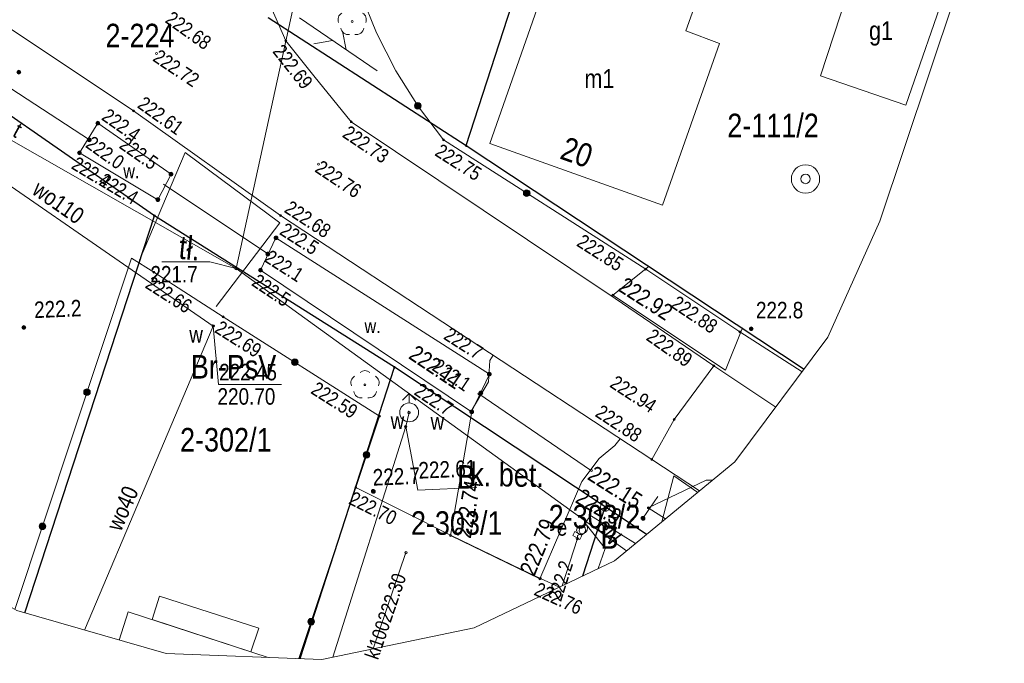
# Model space of a CAD drawing. Header units: metres. Extents: x 0 to 6601798, y -2700 to 5691112.
# Tile 3 of 61: x 6599833 to 6599886, y 5688499 to 5688533. Entities that reach past the tile are written whole.
import ezdxf
from ezdxf.enums import TextEntityAlignment as Align

# ---------------------------------------------------------------- set-up
doc = ezdxf.new("R2010")
doc.units = ezdxf.units.M
doc.header["$MEASUREMENT"] = 0
for name, color, linetype, lineweight in [('AS__Nowe_granice', 150, 'Continuous', 30), ('Dzialki', 150, 'Continuous', 30), ('EBTPO_L_12', 7, 'Continuous', 5), ('EGBB_E_T_0', 7, 'Continuous', 5), ('EGBB_L_0', 7, 'Continuous', 5), ('Kontury', 7, 'Continuous', 5), ('Numery_dzialek', 150, 'Continuous', 5), ('Numery_uzytkow', 7, 'Continuous', 5), ('OTK_E_T_4', 7, 'Continuous', 5), ('OTK_L_0', 7, 'Continuous', 5), ('OTK_L_5', 7, 'Continuous', 5), ('OTK_L_8', 7, 'Continuous', 5), ('OTO_L_0', 7, 'Continuous', 5), ('OTO_L_1', 7, 'Continuous', 5), ('OTO_L_2', 7, 'Continuous', 5), ('OTR_T_0', 7, 'Continuous', 5), ('OTR_T_1', 7, 'Continuous', 5), ('OTZ_L_1', 7, 'Continuous', 5), ('Punkty', 7, 'Continuous', 5), ('SDROK_T_0', 7, 'Continuous', 5), ('SDRPK_L_1', 7, 'Continuous', 5), ('SDRPK_L_2', 7, 'Continuous', 5), ('SDRPK_L_4', 7, 'Continuous', 5), ('SDRPT_L_0', 7, 'Continuous', 5), ('SDRPT_L_1', 7, 'Continuous', 5), ('SUEP_L_0', 7, 'Continuous', 5), ('SUER_T_0', 7, 'Continuous', 5), ('SUKP_E_T_0', 7, 'Continuous', 5), ('SUKP_L_0', 7, 'Continuous', 5), ('SUKR_T_0', 7, 'Continuous', 5), ('SZAPM_T_0', 7, 'Continuous', 5), ('SZOPO_L_0', 7, 'Continuous', 5), ('SZZPZ_T_0', 7, 'Continuous', 5), ('UEEOA_T_3', 7, 'Continuous', 5), ('UEEOO_T_0', 7, 'Continuous', 5), ('UEEPA_L_2', 7, 'Continuous', 5), ('UEEPB_L_0', 7, 'Continuous', 5), ('UEEPON_L_0', 7, 'Continuous', 5), ('UTTOA_T_14', 7, 'Continuous', 5), ('UTTOC_T_2', 7, 'Continuous', 5), ('UTTOO_T_2', 7, 'Continuous', 5), ('UTTPOM_L_0', 7, 'Continuous', 5), ('UWWOA_T_2', 7, 'Continuous', 5), ('UWWOA_T_7', 7, 'Continuous', 5), ('UWWOC_T_0', 7, 'Continuous', 5), ('UWWOC_T_2', 7, 'Continuous', 5), ('UWWOO_T_0', 7, 'Continuous', 5), ('UWWPM_L_0', 7, 'Continuous', 5), ('Uzytki', 7, 'Continuous', 5), ('WUKOS_T_1', 7, 'Continuous', 5), ('WWRPP_T_0', 7, 'Continuous', 5)]:
    doc.layers.add(name, color=color, linetype=linetype, lineweight=lineweight)
doc.styles.add('STYL_ARIAL', font='ARIALN.TTF')

# ---------------------------------------------------------------- blocks, each defined once
blk = doc.blocks.new('GRO')
at = {"color": 7, "flags": 128}
blk.add_lwpolyline([(0, 0.45), (0.318, 0.318), (0.45, 0), (0.318, -0.318), (0, -0.45), (-0.318, -0.318), (-0.45, 0), (-0.318, 0.318), (0, 0.45)], dxfattribs=at)
blk = doc.blocks.new('GRT')
at = {"color": 7, "flags": 128}
blk.add_lwpolyline([(0, 2.5), (1.352, 2.103), (2.274, 1.039), (2.475, -0.356), (1.889, -1.637), (0.704, -2.399), (-0.704, -2.399), (-1.889, -1.637), (-2.475, -0.356), (-2.274, 1.039), (-1.352, 2.103), (0, 2.5)], dxfattribs=at)
blk = doc.blocks.new('801')
at = {"color": 0}
for radius in [1, 0.9, 0.8, 0.7, 0.6, 0.5, 0.4, 0.3, 0.2, 0.1]:
    blk.add_circle((0, 0), radius, dxfattribs=at)
blk = doc.blocks.new('403')
at = {"color": 0}
blk.add_circle((0, 0), 0.5, dxfattribs=at)
blk = doc.blocks.new('4_SUPS')
at = {"color": 7, "flags": 128}
blk.add_lwpolyline([(0, 0.625), (0.442, 0.442), (0.625, 0), (0.442, -0.442), (0, -0.625), (-0.442, -0.442), (-0.625, 0), (-0.442, 0.442), (0, 0.625)], dxfattribs=at)
blk = doc.blocks.new('PLT')
at = {"color": 7, "flags": 128}
for points in [[(37.5, 0), (30.429, 7.071)], [(7.5, 0), (57.5, 0)], [(28.75, 0), (21.679, -7.071)]]:
    blk.add_lwpolyline(points, dxfattribs=at)
blk = doc.blocks.new('UGT')
at = {"color": 7, "flags": 128}
blk.add_lwpolyline([(0, 0.625), (0.442, 0.442), (0.625, 0), (0.442, -0.442), (0, -0.625), (-0.442, -0.442), (-0.625, 0), (-0.442, 0.442), (0, 0.625)], dxfattribs=at)
blk = doc.blocks.new('621')
at = {"color": 0}
blk.add_circle((0, 0), 0.5, dxfattribs=at)
blk = doc.blocks.new('513')
at = {"color": 0}
for p, q in [((-3.5, 6.5), (0, 10)), ((0, 5), (0, 10)), ((0, 10), (3.5, 6.5))]:
    blk.add_line(p, q, dxfattribs=at)
blk.add_circle((0, 0), 5, dxfattribs=at)
blk = doc.blocks.new('UGE')
at = {"color": 7, "flags": 128}
blk.add_lwpolyline([(0, 0.625), (0.442, 0.442), (0.625, 0), (0.442, -0.442), (0, -0.625), (-0.442, -0.442), (-0.625, 0), (-0.442, 0.442), (0, 0.625)], dxfattribs=at)
blk = doc.blocks.new('UGW')
at = {"color": 7, "flags": 128}
blk.add_lwpolyline([(0, 0.625), (0.442, 0.442), (0.625, 0), (0.442, -0.442), (0, -0.625), (-0.442, -0.442), (-0.625, 0), (-0.442, 0.442), (0, 0.625)], dxfattribs=at)
blk = doc.blocks.new('907')
at = {"color": 0}
for radius in [7.5, 2.5]:
    blk.add_circle((0, 0), radius, dxfattribs=at)
blk = doc.blocks.new('922')
at = {"color": 0}
blk.add_circle((0, 0), 0.5, dxfattribs=at)
for centre, radius, start, end in [((0, 3.5), 4, 50.114, 129.886), ((-3.5, 1), 4, 119.8482, 203.5195), ((3.5, 1), 4, 336.8845, 60.1518), ((-2, -3), 4, 187.477, 278.4788), ((2, -2.75), 4.25, 262.6459, 349.6289)]:
    blk.add_arc(centre, radius, start, end, dxfattribs=at)

msp = doc.modelspace()

# ---------------------------------------------------------------- linework, layer by layer
at = {"color": 7, "linetype": 'Continuous', "lineweight": 0, "flags": 128}
for points in [[(6600173.29, 5690035.7), (6600065.2, 5689524.43), (6600055.68, 5689477.92), (6599986.53, 5689096.03), (6599985.74, 5689089.37), (6599806.46, 5688549.67), (6599804.83, 5688541.58), (6599805.17, 5688533.33), (6599807.49, 5688525.41), (6599811.64, 5688518.27), (6599818.42, 5688511.51), (6599826.1, 5688505.76), (6599833.26, 5688501.65), (6599841.19, 5688499.37), (6599849.44, 5688499.06), (6599857.53, 5688500.73)], [(6599857.53, 5688500.73), (6599864.97, 5688504.3), (6599871.35, 5688509.54), (6599876.29, 5688516.16), (6599879.05, 5688522.33), (6600062.17, 5689071.37), (6600063.61, 5689077.56), (6600064.24, 5689082.18), (6600098.38, 5689267.84), (6600134.13, 5689466.61), (6600198.69, 5689777.13), (6600210.05, 5689827.78)]]:
    msp.add_lwpolyline(points, dxfattribs=at)
at = {"layer": 'AS__Nowe_granice', "linetype": 'Continuous', "flags": 128}
for points in [[(6599857.09, 5688526.33), (6599859.96, 5688535.18)], [(6599846.6, 5688533.14), (6599857.09, 5688526.33)]]:
    msp.add_lwpolyline(points, dxfattribs=at)
at = {"layer": 'Dzialki', "linetype": 'Continuous', "flags": 128}
for points in [[(6599840.56, 5688522.61), (6599826.92, 5688532.09)], [(6599840.56, 5688522.61), (6599826.92, 5688532.09)], [(6599857.09, 5688526.33), (6599875.024, 5688514.464)], [(6599833.691, 5688501.526), (6599840.56, 5688522.61)], [(6599833.691, 5688501.526), (6599840.56, 5688522.61)], [(6599853.29, 5688514.57), (6599840.56, 5688522.61)], [(6599853.29, 5688514.57), (6599840.56, 5688522.61)], [(6599848.298, 5688499.103), (6599853.29, 5688514.57)], [(6599848.298, 5688499.103), (6599853.29, 5688514.57)], [(6599864.47, 5688507.16), (6599853.29, 5688514.57)], [(6599864.47, 5688507.16), (6599853.29, 5688514.57)], [(6599863.28, 5688503.489), (6599864.47, 5688507.16)], [(6599863.28, 5688503.489), (6599864.47, 5688507.16)], [(6599866.671, 5688505.697), (6599864.47, 5688507.16)], [(6599866.671, 5688505.697), (6599864.47, 5688507.16)]]:
    msp.add_lwpolyline(points, dxfattribs=at)
at = {"layer": 'EBTPO_L_12', "color": 7, "linetype": 'Continuous', "flags": 128}
msp.add_lwpolyline([(6599840.44, 5688501.17), (6599840.83, 5688502.42), (6599846.1, 5688500.71), (6599845.67, 5688499.47), (6599840.44, 5688501.17)], dxfattribs=at)
at = {"layer": 'EGBB_L_0', "color": 7, "linetype": 'Continuous', "flags": 128}
for points in [[(6599875.9, 5688530.04), (6599878.04, 5688536.58)], [(6599858.35, 5688526.45), (6599861.21, 5688534.63)], [(6599868.75, 5688532.42), (6599869.53, 5688534.62)], [(6599880.42, 5688528.48), (6599882.66, 5688534.98)], [(6599868.75, 5688532.42), (6599870.54, 5688531.76)], [(6599867.52, 5688523.17), (6599870.54, 5688531.76)], [(6599875.9, 5688530.04), (6599880.42, 5688528.48)], [(6599858.35, 5688526.45), (6599867.52, 5688523.17)], [(6599838.685, 5688500.09), (6599839.17, 5688501.59)], [(6599839.17, 5688501.59), (6599846.592, 5688499.167)]]:
    msp.add_lwpolyline(points, dxfattribs=at)
at = {"layer": 'Kontury', "color": 3, "linetype": 'Continuous', "flags": 128}
for points in [[(6599846.6, 5688533.14), (6599857.09, 5688526.33)], [(6599857.09, 5688526.33), (6599871.833, 5688516.576)]]:
    msp.add_lwpolyline(points, dxfattribs=at)
at = {"layer": 'OTK_L_0', "color": 7, "linetype": 'Continuous', "flags": 128}
for points in [[(6599826.779, 5688536.641), (6599839.453, 5688528.171)], [(6599847.53, 5688531.899), (6599846.752, 5688533.656)], [(6599849.014, 5688530.028), (6599847.53, 5688531.899)], [(6599851.005, 5688527.601), (6599849.014, 5688530.028)], [(6599839.453, 5688528.171), (6599847.255, 5688522.615)], [(6599864.999, 5688518.208), (6599851.005, 5688527.601)], [(6599847.255, 5688522.615), (6599866.941, 5688509.679)], [(6599870.235, 5688514.64), (6599864.999, 5688518.208)], [(6599868.13, 5688511.801), (6599870.235, 5688514.64)], [(6599866.941, 5688509.679), (6599868.13, 5688511.801)]]:
    msp.add_lwpolyline(points, dxfattribs=at)
at = {"layer": 'OTK_L_5', "color": 7, "linetype": 'Continuous', "flags": 128}
for points in [[(6599836.58, 5688525.948), (6599837.557, 5688527.524)], [(6599837.557, 5688527.524), (6599841.439, 5688524.818)], [(6599840.74, 5688523.462), (6599836.58, 5688525.948)], [(6599841.439, 5688524.818), (6599840.74, 5688523.462)], [(6599846.186, 5688519.723), (6599847.007, 5688521.433)], [(6599847.007, 5688521.433), (6599858.329, 5688514.204)], [(6599857.389, 5688512.197), (6599846.186, 5688519.723)], [(6599858.329, 5688514.204), (6599857.389, 5688512.197)]]:
    msp.add_lwpolyline(points, dxfattribs=at)
at = {"layer": 'OTK_L_8', "color": 7, "linetype": 'Continuous', "flags": 128}
for points in [[(6599832.533, 5688529.627), (6599837.109, 5688526.638)], [(6599841.043, 5688524.286), (6599846.575, 5688520.582)]]:
    msp.add_lwpolyline(points, dxfattribs=at)
at = {"layer": 'OTO_L_0', "color": 7, "linetype": 'Continuous', "flags": 128}
for points in [[(6599852.333, 5688532.316), (6599851.513, 5688534.393)], [(6599853.369, 5688530.301), (6599852.333, 5688532.316)], [(6599854.565, 5688528.392), (6599853.369, 5688530.301)], [(6599855.889, 5688526.631), (6599854.565, 5688528.392)], [(6599866.631, 5688519.774), (6599855.889, 5688526.631)], [(6599839.349, 5688520.358), (6599833.148, 5688501.714)], [(6599840.525, 5688519.607), (6599839.349, 5688520.358)], [(6599852.502, 5688511.978), (6599844.204, 5688517.246)], [(6599851.237, 5688508.18), (6599852.502, 5688511.978)], [(6599856.304, 5688505.636), (6599851.237, 5688508.18)], [(6599862.045, 5688502.897), (6599861.034, 5688503.357)]]:
    msp.add_lwpolyline(points, dxfattribs=at)
at = {"layer": 'OTO_L_0', "color": 7, "linetype": 'Continuous'}
for centre, radius in [((6599854.537, 5688528.437), 0.175), ((6599854.537, 5688528.437), 0.158), ((6599854.537, 5688528.437), 0.14), ((6599854.537, 5688528.437), 0.122), ((6599854.537, 5688528.437), 0.105), ((6599854.537, 5688528.437), 0.0875), ((6599854.537, 5688528.437), 0.07), ((6599854.537, 5688528.437), 0.0525), ((6599854.537, 5688528.437), 0.035), ((6599860.309, 5688523.809), 0.175), ((6599860.309, 5688523.809), 0.158), ((6599860.309, 5688523.809), 0.14), ((6599860.309, 5688523.809), 0.122), ((6599860.309, 5688523.809), 0.105), ((6599860.309, 5688523.809), 0.0875), ((6599860.309, 5688523.809), 0.07), ((6599860.309, 5688523.809), 0.0525), ((6599860.309, 5688523.809), 0.035), ((6599848.005, 5688514.833), 0.175), ((6599848.005, 5688514.833), 0.158), ((6599848.005, 5688514.833), 0.14), ((6599848.005, 5688514.833), 0.122), ((6599848.005, 5688514.833), 0.105), ((6599848.005, 5688514.833), 0.0875), ((6599848.005, 5688514.833), 0.07), ((6599848.005, 5688514.833), 0.0525), ((6599848.005, 5688514.833), 0.035), ((6599836.982, 5688513.241), 0.175), ((6599836.982, 5688513.241), 0.158), ((6599836.982, 5688513.241), 0.14), ((6599836.982, 5688513.241), 0.122), ((6599836.982, 5688513.241), 0.105), ((6599836.982, 5688513.241), 0.0875), ((6599836.982, 5688513.241), 0.07), ((6599836.982, 5688513.241), 0.0525), ((6599836.982, 5688513.241), 0.035), ((6599851.815, 5688509.916), 0.175), ((6599851.815, 5688509.916), 0.158), ((6599851.815, 5688509.916), 0.14), ((6599851.815, 5688509.916), 0.122), ((6599851.815, 5688509.916), 0.105), ((6599851.815, 5688509.916), 0.0875), ((6599851.815, 5688509.916), 0.07), ((6599851.815, 5688509.916), 0.0525), ((6599851.815, 5688509.916), 0.035), ((6599834.615, 5688506.125), 0.175), ((6599834.615, 5688506.125), 0.158), ((6599834.615, 5688506.125), 0.14), ((6599834.615, 5688506.125), 0.122), ((6599834.615, 5688506.125), 0.105), ((6599834.615, 5688506.125), 0.0875), ((6599834.615, 5688506.125), 0.07), ((6599834.615, 5688506.125), 0.0525), ((6599834.615, 5688506.125), 0.035)]:
    msp.add_circle(centre, radius, dxfattribs=at)
at = {"layer": 'OTO_L_1', "color": 7, "linetype": 'Continuous', "flags": 128}
for points in [[(6599844.204, 5688517.246), (6599840.525, 5688519.607)], [(6599867.9, 5688518.929), (6599871.613, 5688516.44)], [(6599860.029, 5688503.839), (6599856.304, 5688505.636)]]:
    msp.add_lwpolyline(points, dxfattribs=at)
at = {"layer": 'OTO_L_2', "color": 7, "linetype": 'Continuous', "flags": 128}
for points in [[(6599866.631, 5688519.774), (6599867.9, 5688518.929)], [(6599861.034, 5688503.357), (6599860.029, 5688503.839)]]:
    msp.add_lwpolyline(points, dxfattribs=at)
at = {"layer": 'SDRPK_L_1', "color": 7, "linetype": 'Continuous', "flags": 128}
for points in [[(6599839.77, 5688520.26), (6599842.19, 5688525.97)], [(6599842.19, 5688525.97), (6599847.21, 5688522.23)], [(6599843.84, 5688517.8), (6599847.21, 5688522.23)], [(6599864.88, 5688518.4), (6599866.81, 5688519.93)], [(6599870.85, 5688514.42), (6599864.88, 5688518.4)], [(6599870.85, 5688514.42), (6599871.75, 5688516.66)], [(6599873.525, 5688512.454), (6599870.24, 5688514.64)], [(6599868.12, 5688508.8), (6599867.475, 5688506.358)], [(6599868.12, 5688508.8), (6599869.382, 5688507.924)]]:
    msp.add_lwpolyline(points, dxfattribs=at)
at = {"layer": 'SDRPK_L_2', "color": 7, "linetype": 'Continuous', "flags": 128}
for points in [[(6599858.35, 5688514.92), (6599858.537, 5688515.201)], [(6599858.29, 5688513.8), (6599858.35, 5688514.92)], [(6599857.42, 5688512.32), (6599858.29, 5688513.8)], [(6599856.26, 5688505.64), (6599857.42, 5688512.32)], [(6599865.274, 5688510.775), (6599864.99, 5688510.42)], [(6599864.99, 5688510.42), (6599864.16, 5688509.72)], [(6599864.16, 5688509.72), (6599863.24, 5688508.5)], [(6599863.24, 5688508.5), (6599861, 5688503.33)], [(6599861, 5688503.33), (6599856.26, 5688505.64)]]:
    msp.add_lwpolyline(points, dxfattribs=at)
at = {"layer": 'SDRPK_L_4', "color": 7, "linetype": 'Continuous', "flags": 128}
msp.add_lwpolyline([(6599869.474, 5688507.999), (6599866.941, 5688509.679)], dxfattribs=at)
at = {"layer": 'SDRPT_L_0', "color": 7, "linetype": 'Continuous', "flags": 128}
for points in [[(6599857.77, 5688513.15), (6599863.702, 5688509.113)], [(6599866.76, 5688507.11), (6599867.681, 5688506.527)]]:
    msp.add_lwpolyline(points, dxfattribs=at)
at = {"layer": 'SDRPT_L_1', "color": 7, "linetype": 'Continuous', "flags": 128}
for points in [[(6599858.35, 5688514.92), (6599858.29, 5688513.8)], [(6599858.29, 5688513.8), (6599857.42, 5688512.32)], [(6599864.16, 5688509.72), (6599864.99, 5688510.42)], [(6599863.24, 5688508.5), (6599864.16, 5688509.72)], [(6599866.48, 5688506.58), (6599867.26, 5688507.71)]]:
    msp.add_lwpolyline(points, dxfattribs=at)
at = {"layer": 'SUEP_L_0', "color": 1, "linetype": 'Continuous', "flags": 128}
for points in [[(6599863, 5688505.47), (6599862.197, 5688502.969)], [(6599862.999, 5688505.638), (6599863, 5688505.47)]]:
    msp.add_lwpolyline(points, dxfattribs=at)
at = {"layer": 'SUKP_L_0', "color": 30, "linetype": 'Continuous', "flags": 128}
msp.add_lwpolyline([(6599852.167, 5688499.623), (6599853.9, 5688504.73)], dxfattribs=at)
at = {"layer": 'SZOPO_L_0', "color": 7, "linetype": 'Continuous', "flags": 128}
for points in [[(6599874.919, 5688514.323), (6599871.61, 5688516.44)], [(6599851.237, 5688508.18), (6599848.22, 5688499.106)]]:
    msp.add_lwpolyline(points, dxfattribs=at)
at = {"layer": 'SZOPO_L_0', "color": 7, "linetype": 'Continuous'}
for radius in [0.175, 0.158, 0.14, 0.122, 0.105, 0.0875, 0.07, 0.0525, 0.035]:
    msp.add_circle((6599848.871, 5688501.063), radius, dxfattribs=at)
at = {"layer": 'UEEPA_L_2', "color": 7, "linetype": 'Continuous', "flags": 128}
for points in [[(6599862.87, 5688505.85), (6599862.75, 5688505.64)], [(6599863.24, 5688505.64), (6599862.87, 5688505.85)], [(6599862.75, 5688505.64), (6599863.12, 5688505.42)], [(6599863.12, 5688505.42), (6599863.24, 5688505.64)]]:
    msp.add_lwpolyline(points, dxfattribs=at)
at = {"layer": 'UEEPB_L_0', "color": 1, "linetype": 'Continuous', "flags": 128}
for points in [[(6599863.7, 5688506.69), (6599863.3, 5688506.14)], [(6599866.082, 5688505.213), (6599863.7, 5688506.69)]]:
    msp.add_lwpolyline(points, dxfattribs=at)
at = {"layer": 'UEEPON_L_0', "color": 1, "linetype": 'Continuous', "flags": 128}
for points in [[(6599863.7, 5688506.69), (6599863.3, 5688506.14)], [(6599866.082, 5688505.213), (6599863.7, 5688506.69)], [(6599863.01, 5688505.77), (6599862.953, 5688505.921), (6599863.004, 5688506.073), (6599863.14, 5688506.159), (6599863.3, 5688506.14)], [(6599863.3, 5688506.14), (6599863.402, 5688506.044), (6599863.433, 5688505.907), (6599863.382, 5688505.777), (6599863.267, 5688505.697), (6599863.128, 5688505.694), (6599863.01, 5688505.77)], [(6599863.16, 5688505.72), (6599863.097, 5688505.858), (6599863.11, 5688506.009), (6599863.194, 5688506.135), (6599863.328, 5688506.205), (6599863.48, 5688506.2)], [(6599863.48, 5688506.2), (6599863.53, 5688506.063), (6599863.513, 5688505.919), (6599863.432, 5688505.798), (6599863.305, 5688505.726), (6599863.16, 5688505.72)], [(6599864.47, 5688504.94), (6599863.48, 5688506.2)], [(6599863.16, 5688505.72), (6599862.999, 5688505.638)], [(6599864.095, 5688503.88), (6599864.47, 5688504.94)]]:
    msp.add_lwpolyline(points, dxfattribs=at)
at = {"layer": 'UTTOC_T_2', "color": 30, "linetype": 'Continuous', "flags": 128}
for points in [[(6599840.961, 5688520.168), (6599843.502, 5688520.168)], [(6599844.89, 5688519.8), (6599843.502, 5688520.168)]]:
    msp.add_lwpolyline(points, dxfattribs=at)
at = {"layer": 'UTTPOM_L_0', "color": 30, "linetype": 'Continuous', "flags": 128}
for points in [[(6599844.89, 5688519.8), (6599849.4, 5688540.47)], [(6599831.83, 5688527.25), (6599844.89, 5688519.8)], [(6599844.89, 5688519.8), (6599865.606, 5688504.823)]]:
    msp.add_lwpolyline(points, dxfattribs=at)
at = {"layer": 'UWWOC_T_0', "color": 161, "linetype": 'Continuous', "flags": 128}
for points in [[(6599843.68, 5688516.75), (6599843.95, 5688513.66)], [(6599843.95, 5688513.66), (6599847.304, 5688513.66)]]:
    msp.add_lwpolyline(points, dxfattribs=at)
at = {"layer": 'UWWOC_T_2', "color": 161, "linetype": 'Continuous', "flags": 128}
for points in [[(6599853.89, 5688511.42), (6599854.532, 5688508.047)], [(6599854.532, 5688508.047), (6599857.656, 5688508.178)]]:
    msp.add_lwpolyline(points, dxfattribs=at)
at = {"layer": 'UWWPM_L_0', "color": 161, "linetype": 'Continuous', "flags": 128}
for points in [[(6599843.68, 5688516.75), (6599826.99, 5688528.29)], [(6599843.68, 5688516.75), (6599836.841, 5688500.62)], [(6599853.89, 5688511.42), (6599854.07, 5688512.17)], [(6599850.031, 5688499.182), (6599853.89, 5688511.42)]]:
    msp.add_lwpolyline(points, dxfattribs=at)
at = {"layer": 'Uzytki', "color": 3, "linetype": 'Continuous', "flags": 128}
for points in [[(6599846.6, 5688533.14), (6599857.09, 5688526.33)], [(6599826.92, 5688532.09), (6599840.56, 5688522.61)], [(6599857.09, 5688526.33), (6599871.833, 5688516.576)], [(6599840.56, 5688522.61), (6599833.692, 5688501.526)], [(6599853.29, 5688514.57), (6599840.56, 5688522.61)], [(6599848.299, 5688499.103), (6599853.29, 5688514.57)], [(6599853.29, 5688514.57), (6599864.47, 5688507.16)], [(6599864.47, 5688507.16), (6599866.671, 5688505.697)]]:
    msp.add_lwpolyline(points, dxfattribs=at)
at = {"layer": 'WUKOS_T_1', "color": 7, "linetype": 'Continuous', "flags": 128}
for points in [[(6599866.76, 5688507.11), (6599869.834, 5688508.582)], [(6599869.834, 5688508.582), (6599870.183, 5688508.582)]]:
    msp.add_lwpolyline(points, dxfattribs=at)

# ---------------------------------------------------------------- block references
at = {"layer": 'OTR_T_0', "color": 7, "linetype": 'Continuous', "xscale": 0.1, "yscale": 0.1, "zscale": 0.1, "rotation": 0.0008399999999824}
for p in [(6599847.53, 5688531.899), (6599840.666, 5688531.225), (6599839.453, 5688528.171), (6599851.005, 5688527.601), (6599855.889, 5688526.631), (6599849.265, 5688525.341), (6599847.255, 5688522.615), (6599840.525, 5688519.607), (6599866.631, 5688519.774), (6599844.204, 5688517.246), (6599871.613, 5688516.44), (6599870.235, 5688514.64), (6599852.502, 5688511.978), (6599868.13, 5688511.801), (6599866.941, 5688509.679), (6599851.237, 5688508.18), (6599861.034, 5688503.357)]:
    msp.add_blockref('403', p, dxfattribs=at)
at = {"layer": 'OTR_T_1', "color": 7, "linetype": 'Continuous', "xscale": 0.1, "yscale": 0.1, "zscale": 0.1, "rotation": 0.0008399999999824}
for p in [(6599833.365, 5688530.232), (6599837.557, 5688527.524), (6599837.109, 5688526.638), (6599836.58, 5688525.948), (6599841.439, 5688524.818), (6599840.74, 5688523.462), (6599847.007, 5688521.433), (6599846.575, 5688520.582), (6599846.186, 5688519.723), (6599858.329, 5688514.204), (6599857.88, 5688513.198), (6599857.389, 5688512.197)]:
    msp.add_blockref('801', p, dxfattribs=at)
at = {"layer": 'Punkty', "color": 7, "linetype": 'Continuous', "xscale": 0.1, "yscale": 0.1, "zscale": 0.1}
for name, p in [('GRO', (6599857.09, 5688526.33)), ('GRO', (6599840.56, 5688522.61)), ('GRO', (6599853.29, 5688514.57)), ('GRT', (6599864.47, 5688507.16))]:
    msp.add_blockref(name, p, dxfattribs=at)
at = {"layer": 'SUER_T_0', "color": 1, "linetype": 'Continuous', "xscale": 0.1, "yscale": 0.1, "zscale": 0.1}
msp.add_blockref('4_SUPS', (6599863, 5688505.47), dxfattribs=at)
at = {"layer": 'SUKR_T_0', "color": 30, "linetype": 'Continuous', "xscale": 0.1, "yscale": 0.1, "zscale": 0.1}
msp.add_blockref('4_SUPS', (6599853.9, 5688504.73), dxfattribs=at)
at = {"layer": 'SZAPM_T_0', "color": 7, "linetype": 'Continuous', "xscale": 0.1, "yscale": 0.1, "zscale": 0.1}
msp.add_blockref('907', (6599875.1, 5688524.56), dxfattribs=at)
at = {"layer": 'SZZPZ_T_0', "color": 7, "linetype": 'Continuous', "xscale": 0.1, "yscale": 0.1, "zscale": 0.1}
for p in [(6599851.05, 5688532.92), (6599851.73, 5688513.64)]:
    msp.add_blockref('922', p, dxfattribs=at)
at = {"layer": 'UTTOA_T_14', "color": 30, "linetype": 'Continuous', "xscale": 0.1, "yscale": 0.1, "zscale": 0.1, "rotation": 325.6471299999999}
msp.add_blockref('PLT', (6599847.63, 5688533.54), dxfattribs=at)
at = {"layer": 'UTTOC_T_2', "color": 30, "linetype": 'Continuous', "xscale": 0.1, "yscale": 0.1, "zscale": 0.1}
msp.add_blockref('UGT', (6599844.89, 5688519.8), dxfattribs=at)
at = {"layer": 'UWWOA_T_7', "color": 7, "linetype": 'Continuous', "xscale": 0.1, "yscale": 0.1, "zscale": 0.1}
for p, rotation in [((6599843.68, 5688516.75), 331.2841999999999), ((6599853.89, 5688511.42), 337.30025)]:
    msp.add_blockref('621', p, dxfattribs=dict(at, rotation=rotation))
msp.add_blockref('513', (6599854.07, 5688512.17), dxfattribs=at)
at = {"layer": 'UWWOC_T_2', "color": 161, "linetype": 'Continuous', "xscale": 0.1, "yscale": 0.1, "zscale": 0.1}
for name, p, rotation in [('UGE', (6599843.68, 5688516.75), 12.416), ('UGW', (6599854.07, 5688512.17), 103.97465), ('UGE', (6599853.89, 5688511.42), 272.40132)]:
    msp.add_blockref(name, p, dxfattribs=dict(at, rotation=rotation))
at = {"layer": 'WUKOS_T_1', "color": 7, "linetype": 'Continuous', "xscale": 0.1, "yscale": 0.1, "zscale": 0.1, "rotation": 2.400689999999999}
msp.add_blockref('403', (6599864.88, 5688518.4), dxfattribs=at)
at = {"layer": 'WUKOS_T_1', "color": 7, "linetype": 'Continuous', "xscale": 0.1, "yscale": 0.1, "zscale": 0.1}
for p in [(6599857.77, 5688513.15), (6599863.75, 5688509.08), (6599866.76, 5688507.11), (6599856.26, 5688505.64), (6599861, 5688503.33)]:
    msp.add_blockref('403', p, dxfattribs=at)
at = {"layer": 'WWRPP_T_0', "color": 7, "linetype": 'Continuous', "xscale": 0.1, "yscale": 0.1, "zscale": 0.1, "rotation": 2.400689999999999}
for p in [(6599833.63, 5688516.68), (6599852.17, 5688507.98)]:
    msp.add_blockref('801', p, dxfattribs=at)
at = {"layer": 'WWRPP_T_0', "color": 7, "linetype": 'Continuous', "xscale": 0.1, "yscale": 0.1, "zscale": 0.1}
for p in [(6599872.22, 5688516.61), (6599866.48, 5688506.55)]:
    msp.add_blockref('801', p, dxfattribs=at)

# ---------------------------------------------------------------- texts
at = {"layer": 'EGBB_E_T_0', "color": 7, "linetype": 'Continuous', "style": 'STYL_ARIAL'}
for s, p in [('g1', (6599879.106, 5688532.437)), ('m1', (6599864.167, 5688529.891))]:
    msp.add_text(s, height=1, dxfattribs=at).set_placement(p, align=Align.MIDDLE_CENTER)
at = {"layer": 'Numery_dzialek', "color": 7, "linetype": 'Continuous', "style": 'STYL_ARIAL'}
for s, p in [('2-224', (6599837.964, 5688532.799)), ('2-111/2', (6599870.95, 5688528.027)), ('2-302/1', (6599841.918, 5688511.343)), ('2-303/2', (6599861.475, 5688507.266)), ('2-303/1', (6599854.167, 5688506.923))]:
    msp.add_text(s, height=1.25, dxfattribs=at).set_placement(p, align=Align.TOP_LEFT)
at = {"layer": 'Numery_uzytkow', "color": 3, "linetype": 'Continuous', "style": 'STYL_ARIAL'}
for s, p in [('Br-PsV', (6599842.491, 5688513.592)), ('B', (6599856.621, 5688507.746)), ('B', (6599864.223, 5688504.557))]:
    msp.add_text(s, height=1.25, dxfattribs=at).set_placement(p, align=Align.BOTTOM_LEFT)
at = {"layer": 'OTK_E_T_4', "color": 7, "linetype": 'Continuous', "style": 'STYL_ARIAL'}
for p in [(6599839.336, 5688524.978), (6599852.134, 5688516.753)]:
    msp.add_text('w.', height=0.75, dxfattribs=at).set_placement(p, align=Align.MIDDLE_CENTER)
at = {"layer": 'OTR_T_0', "color": 7, "linetype": 'Continuous', "style": 'STYL_ARIAL'}
for s, rotation, p in [('222.68', 324.5, (6599841.517, 5688533.515)), ('222.69', 308.4, (6599847.383, 5688531.782)), ('222.73', 326.1, (6599850.9, 5688527.445)), ('222.75', 327.4, (6599855.788, 5688526.473)), ('222.66', 327.3, (6599840.424, 5688519.449)), ('222.69', 327.6, (6599844.104, 5688517.088)), ('222.70', 333.3, (6599851.153, 5688508.013)), ('222.76', 335.5, (6599860.956, 5688503.186))]:
    msp.add_text(s, height=0.75, rotation=rotation, dxfattribs=at).set_placement(p, align=Align.TOP_LEFT)
for s, rotation, p in [('222.72', 326.2, (6599840.631, 5688531.173)), ('222.76', 326.1, (6599849.23, 5688525.289))]:
    msp.add_text(s, height=0.75, rotation=rotation, dxfattribs=at).set_placement(p, align=Align.MIDDLE_LEFT)
for s, rotation, p in [('222.61', 324.5, (6599839.474, 5688528.2)), ('222.68', 326.7, (6599847.274, 5688522.644))]:
    msp.add_text(s, height=0.75, rotation=rotation, dxfattribs=at).set_placement(p, align=Align.BOTTOM_LEFT)
for s, rotation, p in [('222.85', 327.4, (6599865.525, 5688520.259)), ('222.88', 326.2, (6599870.517, 5688516.948)), ('222.89', 324.9, (6599869.18, 5688515.152)), ('222.59', 327.6, (6599851.424, 5688512.44))]:
    msp.add_text(s, height=0.75, rotation=rotation, dxfattribs=at).set_placement(p, align=Align.TOP_RIGHT)
msp.add_text('222.94', height=0.75, rotation=326.7, dxfattribs=at).set_placement((6599867.069, 5688512.424), align=Align.MIDDLE_RIGHT)
msp.add_text('222.88', height=0.75, rotation=326.7, dxfattribs=at).set_placement((6599865.963, 5688510.364), align=Align.BOTTOM_RIGHT)
at = {"layer": 'OTR_T_1', "color": 7, "linetype": 'Continuous', "style": 'STYL_ARIAL'}
for s, rotation, p in [('222.4', 325.1, (6599837.577, 5688527.553)), ('222.5', 327.4, (6599847.026, 5688521.463))]:
    msp.add_text(s, height=0.75, rotation=rotation, dxfattribs=at).set_placement(p, align=Align.BOTTOM_LEFT)
for s, rotation, p in [('222.0', 324.4, (6599837.073, 5688526.587)), ('222.1', 327.4, (6599846.541, 5688520.529))]:
    msp.add_text(s, height=0.75, rotation=rotation, dxfattribs=at).set_placement(p, align=Align.MIDDLE_LEFT)
for s, rotation, p in [('222.5', 325.1, (6599840.619, 5688525.314)), ('222.1', 326.1, (6599857.229, 5688513.56))]:
    msp.add_text(s, height=0.75, rotation=rotation, dxfattribs=at).set_placement(p, align=Align.MIDDLE_RIGHT)
for s, rotation, p in [('222.4', 329.1, (6599836.484, 5688525.787)), ('222.5', 326.1, (6599846.081, 5688519.567))]:
    msp.add_text(s, height=0.75, rotation=rotation, dxfattribs=at).set_placement(p, align=Align.TOP_LEFT)
for s, rotation, p in [('222.4', 329.1, (6599839.792, 5688523.811)), ('222.7', 326.1, (6599856.49, 5688512.575))]:
    msp.add_text(s, height=0.75, rotation=rotation, dxfattribs=at).set_placement(p, align=Align.TOP_RIGHT)
msp.add_text('222.7', height=0.75, rotation=327.4, dxfattribs=at).set_placement((6599857.542, 5688514.749), align=Align.BOTTOM_RIGHT)
at = {"layer": 'OTZ_L_1', "color": 7, "linetype": 'Continuous', "style": 'STYL_ARIAL'}
msp.add_text('20', height=1.25, rotation=340.3185, dxfattribs=at).set_placement((6599861.882, 5688525.307), align=Align.BOTTOM_LEFT)
at = {"layer": 'SDROK_T_0', "color": 7, "linetype": 'Continuous', "style": 'STYL_ARIAL'}
for s, rotation, p in [('tł.', 354.04, (6599842.429, 5688520.896)), ('k. bet.', 359.1533, (6599859.268, 5688508.863))]:
    msp.add_text(s, height=1.25, rotation=rotation, dxfattribs=at).set_placement(p, align=Align.MIDDLE_CENTER)
at = {"layer": 'SUER_T_0', "color": 1, "linetype": 'Continuous', "style": 'STYL_ARIAL'}
msp.add_text('222.2', height=0.75, rotation=72.1886, dxfattribs=at).set_placement((6599862.425, 5688504.251), align=Align.MIDDLE_RIGHT)
at = {"layer": 'SUKP_E_T_0', "color": 30, "linetype": 'Continuous', "style": 'STYL_ARIAL'}
msp.add_text('kl100', height=0.75, rotation=71.2526, dxfattribs=at).set_placement((6599852.393, 5688500.095), align=Align.MIDDLE_CENTER)
at = {"layer": 'SUKR_T_0', "color": 30, "linetype": 'Continuous', "style": 'STYL_ARIAL'}
msp.add_text('222.30', height=0.75, rotation=71.2526, dxfattribs=at).set_placement((6599853.576, 5688503.58), align=Align.MIDDLE_RIGHT)
at = {"layer": 'UEEOA_T_3', "color": 7, "linetype": 'Continuous', "style": 'STYL_ARIAL'}
msp.add_text('e', height=0.875, rotation=2.4, dxfattribs=at).set_placement((6599861.878, 5688506.49), align=Align.TOP_LEFT)
at = {"layer": 'UEEOO_T_0', "color": 1, "linetype": 'Continuous', "style": 'STYL_ARIAL'}
msp.add_text('eN', height=0.875, rotation=307.4931, dxfattribs=at).set_placement((6599863.749, 5688505.947), align=Align.BOTTOM_LEFT)
at = {"layer": 'UTTOC_T_2', "color": 30, "linetype": 'Continuous', "style": 'STYL_ARIAL'}
msp.add_text('221.7', height=0.875, dxfattribs=at).set_placement((6599842.854, 5688519.941), align=Align.TOP_RIGHT)
at = {"layer": 'UTTOO_T_2', "color": 30, "linetype": 'Continuous', "style": 'STYL_ARIAL'}
msp.add_text('t', height=0.875, rotation=330.8025, dxfattribs=at).set_placement((6599832.847, 5688526.626), align=Align.BOTTOM_LEFT)
at = {"layer": 'UWWOA_T_2', "color": 7, "linetype": 'Continuous', "style": 'STYL_ARIAL'}
for p in [(6599843.131, 5688515.61), (6599853.812, 5688511.031), (6599855.934, 5688510.99)]:
    msp.add_text('w', height=0.875, dxfattribs=at).set_placement(p, align=Align.BOTTOM_RIGHT)
at = {"layer": 'UWWOC_T_0', "color": 161, "linetype": 'Continuous', "style": 'STYL_ARIAL'}
for s, p in [('222.45', (6599843.993, 5688513.61)), ('220.70', (6599843.907, 5688512.318))]:
    msp.add_text(s, height=0.875, dxfattribs=at).set_placement(p, align=Align.BOTTOM_LEFT)
at = {"layer": 'UWWOC_T_2', "color": 161, "linetype": 'Continuous', "style": 'STYL_ARIAL'}
msp.add_text('222.61', height=0.875, rotation=2.4, dxfattribs=at).set_placement((6599854.598, 5688508.391), align=Align.BOTTOM_LEFT)
at = {"layer": 'UWWOO_T_0', "color": 161, "linetype": 'Continuous', "style": 'STYL_ARIAL'}
for s, rotation, p in [('wo110', 325.044, (6599833.856, 5688523.593)), ('wo40', 66.39, (6599839.022, 5688505.701))]:
    msp.add_text(s, height=0.875, rotation=rotation, dxfattribs=at).set_placement(p, align=Align.BOTTOM_LEFT)
at = {"layer": 'WUKOS_T_1', "color": 7, "linetype": 'Continuous', "style": 'STYL_ARIAL'}
for s, rotation, p in [('222.92', 327.28, (6599864.959, 5688518.443)), ('222.79', 67.5785, (6599860.962, 5688503.346))]:
    msp.add_text(s, height=0.875, rotation=rotation, dxfattribs=at).set_placement(p, align=Align.BOTTOM_LEFT)
msp.add_text('222.11', height=0.875, rotation=326.1618, dxfattribs=at).set_placement((6599856.781, 5688513.725), align=Align.MIDDLE_RIGHT)
msp.add_text('222.74', height=0.875, rotation=79.9621, dxfattribs=at).set_placement((6599856.475, 5688505.602), align=Align.TOP_LEFT)
msp.add_text('222.15', height=0.875, rotation=327.5593, dxfattribs=at).set_placement((6599863.711, 5688509.019), align=Align.MIDDLE_LEFT)
at = {"layer": 'WWRPP_T_0', "color": 7, "linetype": 'Continuous', "style": 'STYL_ARIAL'}
for s, p in [('222.2', (6599834.208, 5688516.911)), ('222.7', (6599852.173, 5688508.019))]:
    msp.add_text(s, height=0.875, rotation=2.4, dxfattribs=at).set_placement(p, align=Align.BOTTOM_LEFT)
msp.add_text('222.8', height=0.875, dxfattribs=at).set_placement((6599872.47, 5688516.901), align=Align.BOTTOM_LEFT)
msp.add_text('222.9', height=0.875, rotation=329.6012, dxfattribs=at).set_placement((6599865.442, 5688506.905), align=Align.TOP_RIGHT)

doc.saveas('drawing.dxf')
